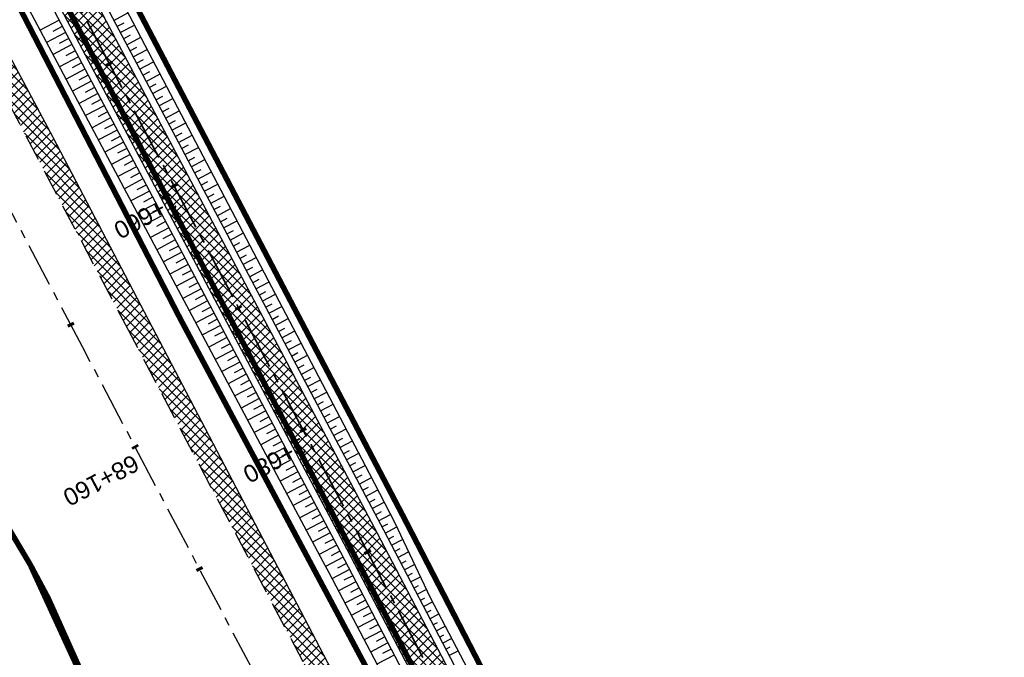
# Model space of a CAD drawing. Header units: metres. Extents: x 7529682 to 7533751, y 5721195 to 5727842.
# Tile 109 of 179: x 7530482 to 7530553, y 5726297 to 5726343. Entities that reach past the tile are written whole.
import ezdxf

# ---------------------------------------------------------------- set-up
doc = ezdxf.new("R2010")
doc.units = ezdxf.units.M
for name, pattern in [('817-dzialki-09-05-04$0$HIDDEN', [0.375, 0.25, -0.125]), ('ACAD_ISO05W100', [33, 24, -3, 0, -3, 0, -3]), ('CENTER', [50.8, 31.75, -6.35, 6.35, -6.35]), ('CENTER2', [28.575, 19.05, -3.175, 3.175, -3.175]), ('HIDDEN', [9.525, 6.35, -3.175])]:
    doc.linetypes.add(name, pattern=pattern)
for name, color, linetype in [('C-DROGI-SYTUACJA', 7, 'Continuous'), ('C-DROGI-SYTUACJA-ETYKIETY', 7, 'Continuous'), ('D-hatch-pobocza', 131, 'Continuous'), ('D-pobocza', 60, 'Continuous'), ('D-rowy', 160, 'Continuous'), ('D-skarpa', 2, 'Continuous'), ('D-skarpa-kreskowanie', 2, 'Continuous')]:
    doc.layers.add(name, color=color, linetype=linetype)
for name, color, linetype, lineweight, true_color in [('D-ewidencja-numery', 7, 'Continuous', 50, 0x40ff00), ('D-hatch-ciag-pieszo-rowerowy', 7, 'Continuous', 13, 0xff9f80), ('D-LR-etap-III', 7, '817-dzialki-09-05-04$0$HIDDEN', 50, 0x00008f)]:
    doc.layers.add(name, color=color, linetype=linetype, lineweight=lineweight, true_color=true_color)
for name, color, linetype, lineweight in [('D-krawędzie', 3, 'Continuous', 30), ('D-obrzeża', 2, 'Continuous', 30), ('D-oś', 10, 'CENTER', 30), ('D-pas-drogowy', 7, 'ACAD_ISO05W100', 50)]:
    doc.layers.add(name, color=color, linetype=linetype, lineweight=lineweight)
doc.layers.add('poprzeczki', color=7, linetype='Continuous', true_color=0x0000c7)
doc.styles.get("Standard").update_dxf_attribs({"font": 'arial.ttf'})
pattern_1 = [(45, (0, 0), (-0.33675960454, 0.33675960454), []), (135, (0, 0), (-0.33675960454, -0.33675960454), [])]

# ---------------------------------------------------------------- blocks, each defined once
blk = doc.blocks.new('AeccTickLine')
at = {"color": 0, "linetype": 'ByBlock', "lineweight": -2}
blk.add_line((0, 1), (0, -1), dxfattribs=at)

msp = doc.modelspace()

# ---------------------------------------------------------------- hatches: boundary and pattern name
at = {"layer": 'D-hatch-ciag-pieszo-rowerowy'}
h = msp.add_hatch(dxfattribs=at)
h.set_pattern_fill('ANSI37', color=256, scale=0.15, style=0)
h.set_pattern_definition(pattern_1)
edge = h.paths.add_edge_path()
edge.add_line((7530579.999, 5726163.494), (7530582.284, 5726164.519))
edge.add_line((7530582.284, 5726164.519), (7530574.938, 5726178.434))
edge.add_arc((7530619.154, 5726201.777), 50, 202.668, 207.83183, ccw=False)
edge.add_line((7530573.016, 5726182.508), (7530570.15, 5726189.371))
edge.add_arc((7530524.012, 5726170.102), 50, 22.668, 27.59344)
edge.add_line((7530568.325, 5726193.262), (7530565.111, 5726199.411))
edge.add_arc((7530529.661, 5726180.883), 40, 27.59344, 33.13089)
edge.add_line((7530563.158, 5726202.745), (7530555.511, 5726214.462))
edge.add_arc((7530589.008, 5726236.325), 40, 208.44752, 213.13089, ccw=False)
edge.add_line((7530553.837, 5726217.27), (7530543.028, 5726237.223))
edge.add_line((7530543.028, 5726237.223), (7530528.099, 5726266.319))
edge.add_line((7530528.099, 5726266.319), (7530507.524, 5726305.704))
edge.add_line((7530507.524, 5726305.704), (7530488.366, 5726341.909))
edge.add_line((7530488.366, 5726341.909), (7530485.291, 5726347.724))
edge.add_line((7530485.291, 5726347.724), (7530482.337, 5726347.963))
edge.add_line((7530482.337, 5726347.963), (7530486.156, 5726340.739))
edge.add_line((7530486.156, 5726340.739), (7530505.312, 5726304.54))
edge.add_line((7530505.312, 5726304.54), (7530525.878, 5726265.169))
edge.add_line((7530525.878, 5726265.169), (7530540.816, 5726236.057))
edge.add_line((7530540.816, 5726236.057), (7530551.688, 5726215.99))
edge.add_arc((7530586.858, 5726235.044), 40, 208.44752, 213.13089)
edge.add_line((7530553.361, 5726213.182), (7530560.998, 5726201.48))
edge.add_arc((7530527.501, 5726179.618), 40, 27.59344, 33.13089, ccw=False)
edge.add_line((7530562.951, 5726198.146), (7530566.06, 5726192.199))
edge.add_arc((7530521.747, 5726169.039), 50, 22.668, 27.59344, ccw=False)
edge.add_line((7530567.884, 5726188.309), (7530570.753, 5726181.44))
edge.add_arc((7530616.891, 5726200.71), 50, 202.668, 207.83183)
edge.add_line((7530572.675, 5726177.366), (7530579.999, 5726163.494))
at = {"layer": 'D-hatch-pobocza'}
h = msp.add_hatch(dxfattribs=at)
h.set_pattern_fill('ANSI37', color=256, scale=0.15, style=0)
h.set_pattern_definition(pattern_1)
h.paths.add_polyline_path([(7530484.05, 5726334.34), (7530471.92, 5726357.11), (7530458.95, 5726381.07), (7530447.57, 5726403.23), (7530435.55, 5726425.46), (7530424.34, 5726446.96), (7530408.22, 5726477.68), (7530396.72, 5726499.26), (7530381.74, 5726527.87), (7530371.44, 5726547.5), (7530359.58, 5726569.81), (7530349.42, 5726588.72), (7530332.29, 5726621.37), (7530323.72, 5726638.05), (7530306.54, 5726670.82), (7530298.56, 5726686.33), (7530287.26, 5726707.54), (7530284.291, 5726713.261), (7530282.67, 5726712.404), (7530284.501, 5726708.94), (7530291.376, 5726695.94), (7530296.046, 5726687.107), (7530304.464, 5726671.187), (7530316.604, 5726648.181), (7530333.058, 5726617.014), (7530350.004, 5726585.006), (7530367.258, 5726552.316), (7530385.763, 5726517.235), (7530404.054, 5726482.546), (7530421.087, 5726450.182), (7530442.442, 5726409.661), (7530463.421, 5726369.85), (7530489.269, 5726320.828), (7530506.412, 5726288.291), (7530524.315, 5726254.784), (7530540.549, 5726224.891), (7530548.273, 5726210.669), (7530551.697, 5726207.035), (7530543.21, 5726222.9), (7530538.34, 5726232.11), (7530533.7, 5726240.35), (7530511.95, 5726280.97), (7530499.24, 5726305.31)])

# ---------------------------------------------------------------- linework, layer by layer
at = {"layer": 'C-DROGI-SYTUACJA', "color": 10, "linetype": 'CENTER2', "lineweight": 35, "ltscale": 0.2}
msp.add_lwpolyline([(7530424.44, 5726461.025), (7530444.82, 5726422.144), (7530467.787, 5726378.156), (7530487.261, 5726341.324), (7530506.418, 5726305.122), (7530526.989, 5726265.744), (7530541.922, 5726236.64), (7530552.763, 5726216.63, 0.020438), (7530554.436, 5726213.822), (7530562.078, 5726202.113, -0.024166), (7530564.031, 5726198.778), (7530567.392, 5726192.349, -0.021495), (7530568.851, 5726189.237), (7530572.059, 5726181.558, 0.022535), (7530573.596, 5726178.299), (7530581.269, 5726163.764, 0.096558), (7530584.871, 5726159.294), (7530589.549, 5726155.354, -0.108108), (7530591.633, 5726152.643), (7530599.06, 5726136.869, -0.193566)], format="xyb", dxfattribs=at)
at = {"layer": 'D-ewidencja-numery', "color": 12, "ltscale": 15, "true_color": 0xc70000}
msp.add_lwpolyline([(7530427.465, 5726462.62), (7530447.928, 5726424.388), (7530471.127, 5726379.921), (7530490.501, 5726343.033), (7530509.499, 5726306.733), (7530529.89, 5726267.244), (7530543.852, 5726238.99), (7530554.809, 5726218.944), (7530559.027, 5726212.223), (7530563.061, 5726206.41), (7530566.934, 5726200.464), (7530569.771, 5726194.902), (7530571.473, 5726191.282), (7530572.839, 5726188.025), (7530575.295, 5726182.035), (7530579.737, 5726173.306), (7530583.3, 5726167.41), (7530583.3, 5726167.41), (7530583.3, 5726167.41)], dxfattribs=at)
at = {"layer": 'D-krawędzie', "linetype": 'HIDDEN', "ltscale": 0.3}
msp.add_lwpolyline([(7530263.782, 5726749.287), (7530270.196, 5726737.096), (7530272.433, 5726732.819), (7530276.009, 5726725.598), (7530279.7, 5726718.02), (7530284.501, 5726708.94), (7530291.376, 5726695.94), (7530296.046, 5726687.107), (7530304.464, 5726671.187), (7530316.604, 5726648.181), (7530333.058, 5726617.014), (7530350.004, 5726585.006), (7530367.258, 5726552.316), (7530385.763, 5726517.235), (7530404.054, 5726482.546), (7530421.087, 5726450.182), (7530442.442, 5726409.661), (7530463.421, 5726369.85), (7530489.269, 5726320.828), (7530506.412, 5726288.291), (7530524.315, 5726254.784), (7530540.549, 5726224.891), (7530548.24, 5726210.73)], dxfattribs=at)
at = {"layer": 'D-LR-etap-III', "ltscale": 10, "flags": 128}
msp.add_lwpolyline([(7531750.474, 5723895.103, 0.4, 0.4, 0), (7531750.505, 5723895.13, 0.4, 0.4, 0), (7531682.71, 5724022.92, 0.4, 0.4, 0), (7531619.177, 5724147.204, 0.4, 0.4, 0), (7531592.309, 5724198.489, 0.4, 0.4, 0), (7531553.264, 5724272.919, 0.4, 0.4, 0), (7531504.02, 5724366.79, 0.4, 0.4, 0), (7531482.09, 5724407.62, 0.4, 0.4, 0), (7531412.35, 5724541.183, 0.4, 0.4, 0), (7531388.464, 5724586.93, 0.4, 0.4, 0), (7531345.12, 5724669.94, 0.4, 0.4, 0), (7531127.66, 5725081.67, 0.4, 0.4, 0), (7531059.253, 5725211.041, 0.4, 0.4, 0), (7531008.007, 5725307.954, 0.4, 0.4, 0), (7530964.182, 5725390.836, 0.4, 0.4, 0), (7530914.557, 5725484.684, 0.4, 0.4, 0), (7530865.243, 5725577.494, 0.4, 0.4, 0), (7530840.085, 5725624.059, 0.4, 0.4, 0), (7530802.56, 5725694.925, 0.4, 0.4, 0), (7530755.54, 5725787.51, 0.4, 0.4, 0), (7530708.718, 5725876.303, 0.4, 0.4, 0), (7530695.12, 5725902.09, 0.4, 0.4, 0), (7530642.914, 5726001.078, 0.4, 0.4, 0), (7530634.935, 5726016.147, 0.4, 0.4, 0), (7530610.82, 5726061.93, 0.4, 0.4, 0), (7530610.82, 5726061.93, 0.4, 0.4, 0), (7530607.21, 5726063.51, 0.4, 0.4, 0), (7530597.42, 5726080.68, 0.4, 0.4, 0), (7530591.16, 5726088.44, 0.4, 0.4, 0), (7530581.28, 5726107.21, 0.4, 0.4, 0), (7530571.29, 5726130.56, 0.4, 0.4, 0), (7530549.555, 5726171.527, 0.4, 0.4, 0), (7530531.014, 5726206.474, 0.4, 0.4, 0), (7530516.461, 5726236.017, 0.4, 0.4, 0), (7530500.799, 5726266.141, 0.4, 0.4, 0), (7530491.35, 5726283.94, 0.4, 0.4, 0), (7530482.4, 5726303.41, 0.4, 0.4, 0), (7530482.4, 5726303.41, 0.4, 0.4, 0), (7530450.41, 5726357.28, 0.4, 0.4, 0), (7530397.759, 5726458.5, 0.4, 0.4, 0), (7530334.708, 5726583.665, 0.4, 0.4, 0), (7530303.939, 5726645.168, 0.4, 0.4, 0), (7530300.51, 5726651.778, 0.4, 0.4, 0), (7530289.214, 5726671.967, 0.4, 0.4, 0), (7530281.54, 5726685.57, 0.4, 0.4, 0), (7530261.371, 5726724.163, 0.4, 0.4, 0), (7530254.03, 5726738.21, 0.4, 0.4, 0), (7530197.22, 5726845.06, 0.4, 0.4, 0), (7530194.71, 5726849.15, 0.4, 0.4, 0), (7530195.92, 5726850.75, 0.4, 0.4, 0), (7530170.547, 5726892.961, 0.4, 0.4, 0), (7530143.175, 5726945.066, 0.4, 0.4, 0), (7530105.06, 5727018.32, 0.4, 0.4, 0), (7530100.06, 5727027.16, 0.4, 0.4, 0), (7530062.319, 5727099.625, 0.4, 0.4, 0), (7530015.379, 5727189.42, 0.4, 0.4, 0), (7529983.208, 5727250.207, 0.4, 0.4, 0), (7529953.284, 5727306.747, 0.4, 0.4, 0), (7529900.671, 5727406.159, 0.4, 0.4, 0), (7529890.63, 5727425.131, 0.4, 0.4, 0), (7529875.155, 5727454.426, 0.4, 0.4, 0), (7529857.56, 5727487.787, 0.4, 0.4, 0), (7529835.194, 5727530.193, 0.4, 0.4, 0), (7529811.741, 5727574.662, 0.4, 0.4, 0), (7529792.102, 5727611.923, 0.4, 0.4, 0), (7529768.066, 5727657.47, 0.4, 0.4, 0), (7529755.211, 5727682.131, 0.4, 0.4, 0), (7529753.31, 5727681.13, 0.4, 0.4, 0), (7529739.21, 5727707.77, 0.4, 0.4, 0), (7529735.395, 5727711.252, 0.4, 0.4, 0), (7529725.42, 5727730.2, 0.4, 0.4, 0), (7529723.55, 5727729.88, 0.4, 0.4, 0), (7529695.567, 5727782.932, 0.4, 0.4, 0), (7529717.68, 5727794.024, 0.4, 0.4, 0), (7529736.275, 5727758.647, 0.4, 0.4, 0), (7529736.275, 5727758.647, 0.4, 0.4, 0), (7529744.511, 5727750.406, 0.4, 0.4, 0), (7529744.511, 5727750.406, 0.4, 0.4, 0), (7529750.283, 5727738.55, 0.4, 0.4, 0), (7529777.109, 5727687.569, 0.4, 0.4, 0), (7529796.515, 5727651.33, 0.4, 0.4, 0), (7529814.938, 5727616.793, 0.4, 0.4, 0), (7529839.007, 5727572.304, 0.4, 0.4, 0), (7529860.618, 5727532.509, 0.4, 0.4, 0), (7529882.349, 5727491.504, 0.4, 0.4, 0), (7529904.865, 5727449.096, 0.4, 0.4, 0), (7529920.747, 5727418.885, 0.4, 0.4, 0), (7529946.677, 5727368.547, 0.4, 0.4, 0), (7529972.025, 5727320.573, 0.4, 0.4, 0), (7529987.74, 5727290.153, 0.4, 0.4, 0), (7529996.497, 5727273.662, 0.4, 0.4, 0), (7530017.541, 5727234.203, 0.4, 0.4, 0), (7530033.054, 5727204.864, 0.4, 0.4, 0), (7530051.623, 5727170.223, 0.4, 0.4, 0), (7530069.277, 5727137.016, 0.4, 0.4, 0), (7530089.385, 5727097.534, 0.4, 0.4, 0), (7530109.713, 5727060.747, 0.4, 0.4, 0), (7530136.77, 5727011.64, 0.4, 0.4, 0), (7530162.447, 5726962.744, 0.4, 0.4, 0), (7530187.674, 5726916.992, 0.4, 0.4, 0), (7530207.821, 5726879.335, 0.4, 0.4, 0), (7530230.626, 5726834.519, 0.4, 0.4, 0), (7530262.288, 5726776.618, 0.4, 0.4, 0), (7530277.51, 5726760.213, 0.4, 0.4, 0), (7530286.037, 5726744.107, 0.4, 0.4, 0), (7530288.097, 5726735.884, 0.4, 0.4, 0), (7530290.394, 5726725.047, 0.4, 0.4, 0), (7530296.177, 5726713.583, 0.4, 0.4, 0), (7530302.726, 5726701.182, 0.4, 0.4, 0), (7530325.685, 5726657.466, 0.4, 0.4, 0), (7530343.244, 5726623.649, 0.4, 0.4, 0), (7530360.23, 5726591.747, 0.4, 0.4, 0), (7530383.209, 5726548.059, 0.4, 0.4, 0), (7530406.018, 5726503.606, 0.4, 0.4, 0), (7530427.465, 5726462.62, 0.4, 0.4, 0), (7530447.928, 5726424.388, 0.4, 0.4, 0), (7530471.127, 5726379.921, 0.4, 0.4, 0), (7530490.501, 5726343.033, 0.4, 0.4, 0), (7530509.499, 5726306.733, 0.4, 0.4, 0), (7530529.89, 5726267.244, 0.4, 0.4, 0), (7530543.852, 5726238.99, 0.4, 0.4, 0), (7530554.809, 5726218.944, 0.4, 0.4, 0), (7530559.027, 5726212.223, 0.4, 0.4, 0), (7530563.061, 5726206.41, 0.4, 0.4, 0), (7530566.934, 5726200.464, 0.4, 0.4, 0), (7530569.771, 5726194.902, 0.4, 0.4, 0), (7530571.473, 5726191.282, 0.4, 0.4, 0), (7530572.839, 5726188.025, 0.4, 0.4, 0), (7530575.295, 5726182.035, 0.4, 0.4, 0), (7530579.737, 5726173.306, 0.4, 0.4, 0), (7530583.3, 5726167.41, 0.4, 0.4, 0), (7530593.4, 5726163.33, 0.4, 0.4, 0), (7530598.618, 5726155.264, 0.4, 0.4, 0), (7530608.258, 5726140.497, 0.4, 0.4, 0), (7530603.27, 5726136.83, 0.4, 0.4, 0), (7530606.53, 5726131.84, 0.4, 0.4, 0), (7530604.239, 5726124.217, 0.4, 0.4, 0), (7530605.847, 5726121.63, 0.4, 0.4, 0), (7530608.972, 5726116.164, 0.4, 0.4, 0), (7530618.114, 5726097.791, 0.4, 0.4, 0), (7530651.213, 5726034.96, 0.4, 0.4, 0), (7530670.244, 5725998.611, 0.4, 0.4, 0), (7530698.075, 5725945.953, 0.4, 0.4, 0), (7530716.506, 5725911.305, 0.4, 0.4, 0), (7530735.223, 5725875.667, 0.4, 0.4, 0), (7530752.504, 5725842.155, 0.4, 0.4, 0), (7530778.311, 5725793.501, 0.4, 0.4, 0), (7530797.5, 5725756.382, 0.4, 0.4, 0), (7530812.519, 5725728.289, 0.4, 0.4, 0), (7530820.039, 5725713.16, 0.4, 0.4, 0), (7530822.422, 5725710.194, 0.4, 0.4, 0), (7530833.155, 5725688.801, 0.4, 0.4, 0), (7530849.629, 5725656.159, 0.4, 0.4, 0), (7530867.983, 5725621.964, 0.4, 0.4, 0), (7530872.63, 5725612.888, 0.4, 0.4, 0), (7530880.354, 5725597.595, 0.4, 0.4, 0), (7530883.839, 5725593.389, 0.4, 0.4, 0), (7530891.782, 5725587.763, 0.4, 0.4, 0), (7530895.039, 5725584.281, 0.4, 0.4, 0), (7530897.034, 5725580.941, 0.4, 0.4, 0), (7530900.952, 5725579.946, 0.4, 0.4, 0), (7530904.81, 5725571.977, 0.4, 0.4, 0), (7530903.682, 5725568.566, 0.4, 0.4, 0), (7530908.901, 5725558.845, 0.4, 0.4, 0), (7530910.252, 5725545.672, 0.4, 0.4, 0), (7530912.873, 5725538.646, 0.4, 0.4, 0), (7530945.278, 5725478.464, 0.4, 0.4, 0), (7530959.692, 5725450.246, 0.4, 0.4, 0), (7531002.827, 5725368.192, 0.4, 0.4, 0), (7531044.704, 5725290.314, 0.4, 0.4, 0), (7531064.099, 5725253.213, 0.4, 0.4, 0), (7531083.01, 5725216.678, 0.4, 0.4, 0), (7531113.013, 5725158.466, 0.4, 0.4, 0), (7531137.364, 5725113.071, 0.4, 0.4, 0), (7531150.831, 5725086.712, 0.4, 0.4, 0), (7531159.746, 5725076.641, 0.4, 0.4, 0), (7531166.31, 5725074.58, 0.4, 0.4, 0), (7531172.29, 5725062.58, 0.4, 0.4, 0), (7531170.59, 5725055.606, 0.4, 0.4, 0), (7531173.733, 5725044.081, 0.4, 0.4, 0), (7531215.342, 5724964.86, 0.4, 0.4, 0), (7531238.054, 5724921.685, 0.4, 0.4, 0), (7531262.39, 5724875.283, 0.4, 0.4, 0), (7531295.587, 5724811.266, 0.4, 0.4, 0), (7531348.488, 5724712.363, 0.4, 0.4, 0), (7531363.741, 5724682.684, 0.4, 0.4, 0), (7531366.987, 5724675.865, 0.4, 0.4, 0), (7531382.541, 5724646.111, 0.4, 0.4, 0), (7531401.299, 5724610.875, 0.4, 0.4, 0), (7531428.965, 5724558.862, 0.4, 0.4, 0), (7531449.111, 5724520.398, 0.4, 0.4, 0), (7531477.293, 5724465.831, 0.4, 0.4, 0), (7531500.996, 5724421.113, 0.4, 0.4, 0), (7531512.122, 5724400.549, 0.4, 0.4, 0), (7531513.782, 5724396.757, 0.4, 0.4, 0), (7531526.32, 5724379.39, 0.4, 0.4, 0), (7531566.784, 5724302.736, 0.4, 0.4, 0), (7531612.277, 5724225.61, 0.4, 0.4, 0), (7531620.493, 5724210.548, 0.4, 0.4, 0), (7531631.578, 5724196.258, 0.4, 0.4, 0), (7531653.484, 5724152.434, 0.4, 0.4, 0), (7531661.151, 5724128.494, 0.4, 0.4, 0), (7531673.881, 5724101.186, 0.4, 0.4, 0), (7531684.691, 5724081.184, 0.4, 0.4, 0), (7531699.212, 5724051.17, 0.4, 0.4, 0), (7531704.034, 5724040.584, 0.4, 0.4, 0), (7531704.034, 5724040.584, 0.4, 0.4, 0), (7531703.913, 5724037.17, 0.4, 0.4, 0), (7531736.42, 5723969.232, 0.4, 0.4, 0), (7531738.285, 5723967.699, 0.4, 0.4, 0), (7531742.181, 5723962.346, 0.4, 0.4, 0), (7531744.286, 5723958.616, 0.4, 0.4, 0), (7531755.393, 5723944.193, 0.4, 0.4, 0), (7531758.69, 5723936.76, 0.4, 0.4, 0), (7531780.08, 5723929.25, 0.4, 0.4, 0), (7531792.612, 5723906.338, 0.4, 0.4, 0), (7531792.612, 5723906.338, 0.4, 0.4, 0), (7531756.962, 5723883.055, 0.4, 0.4, 0), (7531750.46, 5723895.13, 0.4, 0.4, 0), (7531750.46, 5723895.13, 0, 0, 0)], format="xyseb", dxfattribs=at)
at = {"layer": 'D-obrzeża'}
for points in [[(7530425.547, 5726461.605), (7530445.927, 5726422.724), (7530468.894, 5726378.737), (7530488.366, 5726341.909), (7530507.524, 5726305.704), (7530528.099, 5726266.319), (7530543.028, 5726237.223), (7530553.837, 5726217.27, 0.020438), (7530555.511, 5726214.462), (7530563.158, 5726202.745, -0.024166), (7530565.111, 5726199.411), (7530568.325, 5726193.262, -0.021495), (7530570.15, 5726189.371), (7530573.016, 5726182.508, 0.022535), (7530574.938, 5726178.434), (7530582.467, 5726164.173, 0.144123), (7530586.407, 5726160.127), (7530591.402, 5726157.316, -0.143266), (7530593.364, 5726155.308), (7530594.228, 5726153.684)], [(7530423.333, 5726460.444), (7530443.712, 5726421.565), (7530466.681, 5726377.574), (7530486.156, 5726340.739), (7530505.312, 5726304.54), (7530525.878, 5726265.169), (7530540.816, 5726236.057), (7530551.688, 5726215.99, 0.020438), (7530553.361, 5726213.182), (7530560.998, 5726201.48, -0.024166), (7530562.951, 5726198.146), (7530566.06, 5726192.199, -0.021495), (7530567.884, 5726188.309), (7530570.753, 5726181.44, 0.022535), (7530572.675, 5726177.366), (7530580.714, 5726162.138, 0.101584), (7530584.546, 5726157.479), (7530584.686, 5726157.365, -0.100735), (7530588.495, 5726152.75), (7530588.874, 5726152.037)]]:
    msp.add_lwpolyline(points, format="xyb", dxfattribs=at)
at = {"layer": 'D-oś', "ltscale": 0.1}
msp.add_lwpolyline([(7530594.845, 5726110.895), (7530540.21, 5726214.45), (7530503.32, 5726286.651), (7530486.173, 5726319.196), (7530460.325, 5726368.218), (7530439.346, 5726408.03), (7530417.989, 5726448.552), (7530400.958, 5726480.914), (7530382.667, 5726515.602), (7530364.162, 5726550.682), (7530346.91, 5726583.371), (7530329.964, 5726615.378), (7530313.508, 5726646.548), (7530301.37, 5726669.551), (7530292.952, 5726685.471), (7530288.281, 5726694.304), (7530281.407, 5726707.304), (7530276.579, 5726716.435), (7530272.867, 5726724.055), (7530269.314, 5726731.231), (7530267.097, 5726735.47), (7530260.688, 5726747.65), (7530256.664, 5726755.22)], dxfattribs=at)
at = {"layer": 'D-pas-drogowy', "ltscale": 0.2, "flags": 128}
msp.add_lwpolyline([(7531633.019, 5724182.834, 0.4, 0.4, 0), (7531617.559, 5724211.608, 0.4, 0.4, 0), (7531566.784, 5724302.736, 0.4, 0.4, 0), (7531538.419, 5724356.47, 0.4, 0.4, 0), (7531526.32, 5724379.39, 0.4, 0.4, 0), (7531516.102, 5724393.607, 0.4, 0.4, 0.001485), (7531513.78, 5724396.838, 0.4, 0.4, 0), (7531501.87, 5724413.41, 0.4, 0.4, 0), (7531474.926, 5724464.508, 0.4, 0.4, 0), (7531446.2, 5724518.992, 0.4, 0.4, 0), (7531424.962, 5724559.262, 0.4, 0.4, 0), (7531398.444, 5724609.566, 0.4, 0.4, 0), (7531379.647, 5724645.216, 0.4, 0.4, 0), (7531365.23, 5724672.56, 0.4, 0.4, 0), (7531341.306, 5724717.915, 0.4, 0.4, 0), (7531312.9, 5724771.789, 0.4, 0.4, 0), (7531292.591, 5724810.307, 0.4, 0.4, 0), (7531259.392, 5724873.271, 0.4, 0.4, 0), (7531233.74, 5724921.923, 0.4, 0.4, 0), (7531203.073, 5724980.092, 0.4, 0.4, 0), (7531173.471, 5725036.225, 0.4, 0.4, 0), (7531168.27, 5725046.09, 0.4, 0.4, 0), (7531172.29, 5725062.58, 0.4, 0.4, 0), (7531166.31, 5725074.58, 0.4, 0.4, 0), (7531150.32, 5725079.6, 0.4, 0.4, 0), (7531141.5, 5725096.43, 0.4, 0.4, 0), (7531109.312, 5725157.814, 0.4, 0.4, 0), (7531086.641, 5725201.048, 0.4, 0.4, 0), (7531059.198, 5725253.384, 0.4, 0.4, 0), (7531028.207, 5725312.489, 0.4, 0.4, 0), (7530999.105, 5725367.99, 0.4, 0.4, 0), (7530956.248, 5725449.725, 0.4, 0.4, 0), (7530924.398, 5725510.464, 0.4, 0.4, 0), (7530897.51, 5725561.74, 0.4, 0.4, 0), (7530894.46, 5725566.14, 0.4, 0.4, 0), (7530892.16, 5725570.49, 0.4, 0.4, 0), (7530869.363, 5725613.307, 0.4, 0.4, 0), (7530861.694, 5725627.705, 0.4, 0.4, 0), (7530852.74, 5725644.52, 0.4, 0.4, 0), (7530831.51, 5725684.2, 0.4, 0.4, 0), (7530811.13, 5725722.52, 0.4, 0.4, 0), (7530792.348, 5725757.941, 0.4, 0.4, 0), (7530768.03, 5725803.8, 0.4, 0.4, 0), (7530748.769, 5725840.179, 0.4, 0.4, 0), (7530727.7, 5725879.97, 0.4, 0.4, 0), (7530712.098, 5725909.545, 0.4, 0.4, 0), (7530693.644, 5725944.645, 0.4, 0.4, 0), (7530665.702, 5725997.539, 0.4, 0.4, 0), (7530641.76, 5726042.88, 0.4, 0.4, 0), (7530616.5, 5726091.48, 0.4, 0.4, 0), (7530604.628, 5726114.32, 0.4, 0.4, -0.007763), (7530602.5, 5726118.43, 0.4, 0.4, 0), (7530603.992, 5726123.395, 0.4, 0.4, 0), (7530606.53, 5726131.84, 0.4, 0.4, 0), (7530603.27, 5726136.83, 0.4, 0.4, 0), (7530593.776, 5726151.369, 0.4, 0.4, 0), (7530590.203, 5726156.84, 0.4, 0.4, 0), (7530583.3, 5726167.41, 0.4, 0.4, 0), (7530580.578, 5726170.428, 0.4, 0.4, 0), (7530575.85, 5726175.67, 0.4, 0.4, 0), (7530569.01, 5726186.66, 0.4, 0.4, 0), (7530562.555, 5726199.189, 0.4, 0.4, 0), (7530555.67, 5726211.39, 0.4, 0.4, 0), (7530548.29, 5726224.23, 0.4, 0.4, 0), (7530540.58, 5726237.71, 0.4, 0.4, 0), (7530532.68, 5726252.65, 0.4, 0.4, 0), (7530524.06, 5726269.35, 0.4, 0.4, 0), (7530502.82, 5726309.91, 0.4, 0.4, 0), (7530488.83, 5726336.63, 0.4, 0.4, 0), (7530466.03, 5726380.16, 0.4, 0.4, 0), (7530438.47, 5726432.77, 0.4, 0.4, 0), (7530424.53, 5726459.09, 0.4, 0.4, 0), (7530401.63, 5726502.97, 0.4, 0.4, 0), (7530383.38, 5726538.06, 0.4, 0.4, 0), (7530353.97, 5726593.52, 0.4, 0.4, 0), (7530338.47, 5726622.74, 0.4, 0.4, 0), (7530322.01, 5726653.88, 0.4, 0.4, 0), (7530297.54, 5726700.33, 0.4, 0.4, 0), (7530287.38, 5726719.6, 0.4, 0.4, 0), (7530285.95, 5726722.316, 0.4, 0.4, 0), (7530280.26, 5726733.12, 0.4, 0.4, 0), (7530266.73, 5726758.74, 0.4, 0.4, 0), (7530260.42, 5726770.47, 0.4, 0.4, 0), (7530253.25, 5726783.82, 0.4, 0.4, 0), (7530244.95, 5726799.33, 0.4, 0.4, 0), (7530239.39, 5726808.49, 0.4, 0.4, 0), (7530238.29, 5726807.9, 0.4, 0.4, 0), (7530218.11, 5726850.67, 0.4, 0.4, 0), (7530175.907, 5726928.168, 0.4, 0.4, 0), (7530096.68, 5727076.15, 0.4, 0.4, 0), (7530094.68, 5727079.89, 0.4, 0.4, 0), (7530064.597, 5727135.523, 0.4, 0.4, 0), (7530046.731, 5727168.892, 0.4, 0.4, 0), (7530025.803, 5727208.461, 0.4, 0.4, 0), (7530012.847, 5727232.979, 0.4, 0.4, 0), (7529994.15, 5727268.45, 0.4, 0.4, 0), (7529981.671, 5727291.93, 0.4, 0.4, 0), (7529949.89, 5727351.73, 0.4, 0.4, 0), (7529924.75, 5727399.03, 0.4, 0.4, 0), (7529915.516, 5727417.1, 0.4, 0.4, 0), (7529885.83, 5727475.19, 0.4, 0.4, 0), (7529862.56, 5727519.97, 0.4, 0.4, 0), (7529852.985, 5727538.191, 0.4, 0.4, 0), (7529836.513, 5727569.511, 0.4, 0.4, 0), (7529815.369, 5727609.141, 0.4, 0.4, 0), (7529792.795, 5727651.247, 0.4, 0.4, 0), (7529774.199, 5727685.858, 0.4, 0.4, 0), (7529746.966, 5727736.059, 0.4, 0.4, 0), (7529733.92, 5727757.62, 0.4, 0.4, 0), (7529708.607, 5727806.389, 0.4, 0.4, 0), (7529688.492, 5727796.345, 0.4, 0.4, 0), (7529723.55, 5727729.88, 0.4, 0.4, 0), (7529725.42, 5727730.2, 0.4, 0.4, 0), (7529735.38, 5727711.28, 0.4, 0.4, 0), (7529739.21, 5727707.77, 0.4, 0.4, 0), (7529753.31, 5727681.13, 0.4, 0.4, 0), (7529755.178, 5727682.114, 0.4, 0.4, 0), (7529792.102, 5727611.923, 0.4, 0.4, 0), (7529811.741, 5727574.662, 0.4, 0.4, 0), (7529835.194, 5727530.193, 0.4, 0.4, 0), (7529857.56, 5727487.787, 0.4, 0.4, 0), (7529875.155, 5727454.426, 0.4, 0.4, 0), (7529890.63, 5727425.131, 0.4, 0.4, 0), (7529900.671, 5727406.159, 0.4, 0.4, 0), (7529953.284, 5727306.747, 0.4, 0.4, 0), (7529983.208, 5727250.207, 0.4, 0.4, 0), (7530015.379, 5727189.42, 0.4, 0.4, 0), (7530062.319, 5727099.625, 0.4, 0.4, 0), (7530100.06, 5727027.16, 0.4, 0.4, 0), (7530105.06, 5727018.32, 0.4, 0.4, 0), (7530143.175, 5726945.066, 0.4, 0.4, 0), (7530170.547, 5726892.961, 0.4, 0.4, 0), (7530195.92, 5726850.75, 0.4, 0.4, 0), (7530194.71, 5726849.15, 0.4, 0.4, 0), (7530197.22, 5726845.06, 0.4, 0.4, 0), (7530254.03, 5726738.21, 0.4, 0.4, 0), (7530261.371, 5726724.163, 0.4, 0.4, 0), (7530281.54, 5726685.57, 0.4, 0.4, 0), (7530289.214, 5726671.967, 0.4, 0.4, 0), (7530300.51, 5726651.778, 0.4, 0.4, 0), (7530303.939, 5726645.168, 0.4, 0.4, 0), (7530334.708, 5726583.665, 0.4, 0.4, 0), (7530397.759, 5726458.5, 0.4, 0.4, 0), (7530450.41, 5726357.28, 0.4, 0.4, 0), (7530482.4, 5726303.41, 0.4, 0.4, 0), (7530483.688, 5726301.003, 0.4, 0.4, 0), (7530491.35, 5726283.94, 0.4, 0.4, 0), (7530512.67, 5726243.78, 0.4, 0.4, 0), (7530529.43, 5726209.46, 0.4, 0.4, 0), (7530571.29, 5726130.56, 0.4, 0.4, 0), (7530581.28, 5726107.21, 0.4, 0.4, 0), (7530591.16, 5726088.44, 0.4, 0.4, 0), (7530597.42, 5726080.68, 0.4, 0.4, 0), (7530607.21, 5726063.51, 0.4, 0.4, 0), (7530610.82, 5726061.93, 0.4, 0.4, 0), (7530634.935, 5726016.147, 0.4, 0.4, 0), (7530642.914, 5726001.078, 0.4, 0.4, 0), (7530695.12, 5725902.09, 0.4, 0.4, 0), (7530708.718, 5725876.303, 0.4, 0.4, 0), (7530755.54, 5725787.51, 0.4, 0.4, 0), (7530802.56, 5725694.925, 0.4, 0.4, 0), (7530840.085, 5725624.059, 0.4, 0.4, 0), (7530865.243, 5725577.494, 0.4, 0.4, 0), (7530914.557, 5725484.684, 0.4, 0.4, 0), (7530964.182, 5725390.836, 0.4, 0.4, 0), (7531008.007, 5725307.954, 0.4, 0.4, 0), (7531059.253, 5725211.041, 0.4, 0.4, 0), (7531127.66, 5725081.67, 0.4, 0.4, 0), (7531345.12, 5724669.94, 0.4, 0.4, 0), (7531388.464, 5724586.93, 0.4, 0.4, 0), (7531412.35, 5724541.183, 0.4, 0.4, 0), (7531482.09, 5724407.62, 0.4, 0.4, 0), (7531504.02, 5724366.79, 0.4, 0.4, 0), (7531519.374, 5724337.52, 0.4, 0.4, 0), (7531563.749, 5724252.932, 0.4, 0.4, 0), (7531602.175, 5724179.681, 0.4, 0.4, 0), (7531619.177, 5724147.204, 0.4, 0.4, 0), (7531625.038, 5724135.635, 0.4, 0.4, 0), (7531656.796, 5724073.316, 0.4, 0.4, 0), (7531675.12, 5724037.36, 0.4, 0.4, 0), (7531682.71, 5724022.92, 0.4, 0.4, 0), (7531705.565, 5723979.811, 0.4, 0.4, 0), (7531736.606, 5723921.262, 0.4, 0.4, 0), (7531750.46, 5723895.13, 0.4, 0.4, 0), (7531740.77, 5723886.56, 0.4, 0.4, 0), (7531732.86, 5723885, 0.4, 0.4, 0), (7531722.18, 5723887.77, 0.4, 0.4, 0), (7531729.87, 5723862.17, 0.4, 0.4, 0), (7531742.92, 5723861.93, 0.4, 0.4, 0), (7531763.71, 5723859.52, 0.4, 0.4, 0), (7531768.42, 5723854.12, 0.4, 0.4, 0), (7531787.42, 5723817.97, 0.4, 0.4, 0), (7531795.57, 5723809.82, 0.4, 0.4, 0), (7531816.347, 5723819.85, 0.4, 0.4, 0), (7531816.347, 5723819.85, 0.4, 0.4, 0), (7531805.06, 5723843.23, 0.4, 0.4, 0), (7531803.61, 5723886.23, 0.4, 0.4, 0), (7531803.61, 5723886.23, 0.4, 0.4, 0), (7531780.08, 5723929.25, 0.4, 0.4, 0), (7531758.69, 5723936.76, 0.4, 0.4, 0), (7531749.359, 5723946.412, 0.4, 0.4, 0), (7531742.71, 5723953.29, 0.4, 0.4, 0), (7531735.177, 5723967.878, 0.4, 0.4, 0), (7531722.37, 5723992.68, 0.4, 0.4, 0), (7531705.042, 5724030.886, 0.4, 0.4, 0), (7531699.47, 5724043.17, 0.4, 0.4, 0), (7531692.69, 5724058.11, 0.4, 0.4, 0), (7531679.672, 5724084.017, 0.4, 0.4, 0), (7531674.55, 5724094.21, 0.4, 0.4, 0), (7531666.633, 5724114.003, 0.4, 0.4, 0), (7531649, 5724153.82, 0.4, 0.4, 0), (7531641.49, 5724149.34, 0.4, 0.4, 0), (7531626.04, 5724179.34, 0.4, 0.4, 0), (7531633.03, 5724182.84, 0, 0, 0)], format="xyseb", dxfattribs=at)
at = {"layer": 'D-pobocza'}
for points in [[(7530324.032, 5726655.814), (7530341.472, 5726622.699), (7530358.39, 5726590.299), (7530381.354, 5726547.095), (7530404.5, 5726502.816), (7530425.99, 5726461.837), (7530446.37, 5726422.955), (7530469.336, 5726378.97), (7530488.808, 5726342.142), (7530507.967, 5726305.936), (7530528.543, 5726266.549), (7530543.47, 5726237.456), (7530554.277, 5726217.509, 0.020438), (7530555.929, 5726214.736), (7530563.577, 5726203.019, -0.024166), (7530565.554, 5726199.643), (7530568.768, 5726193.493, -0.021495), (7530570.611, 5726189.564), (7530573.478, 5726182.701, 0.022535), (7530575.38, 5726178.667), (7530582.909, 5726164.407)], [(7530320.936, 5726654.183), (7530338.372, 5726621.074), (7530355.294, 5726588.668), (7530378.258, 5726545.463), (7530401.399, 5726501.193), (7530422.89, 5726460.212), (7530443.269, 5726421.333), (7530466.238, 5726377.342), (7530485.714, 5726340.506), (7530504.869, 5726304.308), (7530525.434, 5726264.939), (7530540.374, 5726235.824), (7530551.248, 5726215.751, 0.020438), (7530552.942, 5726212.908), (7530560.579, 5726201.207, -0.024166), (7530562.508, 5726197.914), (7530565.617, 5726191.967, -0.021495), (7530567.423, 5726188.116), (7530570.292, 5726181.248, 0.022535), (7530572.232, 5726177.133), (7530572.779, 5726176.098)]]:
    msp.add_lwpolyline(points, format="xyb", dxfattribs=at)
msp.add_lwpolyline([(7530548.273, 5726210.669), (7530551.697, 5726207.035), (7530543.21, 5726222.9), (7530538.34, 5726232.11), (7530533.7, 5726240.35), (7530511.95, 5726280.97), (7530499.24, 5726305.31), (7530484.05, 5726334.34), (7530471.92, 5726357.11), (7530458.95, 5726381.07), (7530447.57, 5726403.23), (7530435.55, 5726425.46), (7530424.34, 5726446.96)], dxfattribs=at)
at = {"layer": 'D-rowy', "linetype": 'HIDDEN', "ltscale": 0.1, "const_width": 0.4, "flags": 128}
msp.add_lwpolyline([(7530551.499, 5726212.267), (7530543.597, 5726226.236), (7530531.122, 5726249.92), (7530513.079, 5726284.072), (7530493.258, 5726321.227), (7530474.307, 5726357.907), (7530450.222, 5726402.72), (7530429.968, 5726441.454), (7530407.859, 5726483.738), (7530388.275, 5726520.931), (7530367.428, 5726560.809), (7530342.591, 5726608.109), (7530323.482, 5726644.276), (7530301.727, 5726686.325), (7530278.863, 5726729.805), (7530276.238, 5726736.773), (7530276.238, 5726736.773)], dxfattribs=at)
at = {"layer": 'D-skarpa', "linetype": 'Continuous'}
for points in [[(7530478.18, 5726351.388), (7530484.351, 5726339.785), (7530485.225, 5726338.144), (7530503.598, 5726303.63), (7530504.009, 5726302.848), (7530520.287, 5726271.864), (7530522.62, 5726267.441), (7530524.266, 5726264.322), (7530524.926, 5726263.03), (7530527.21, 5726258.583), (7530529.502, 5726254.139), (7530531.78, 5726249.688, -0.036809), (7530539.503, 5726236.791)], [(7530486.059, 5726349.898), (7530489.837, 5726342.685), (7530490.699, 5726341.041), (7530506.95, 5726310.042), (7530508.829, 5726306.398), (7530509.203, 5726305.562), (7530511.355, 5726301.044), (7530529.219, 5726266.909), (7530529.901, 5726265.583), (7530536.761, 5726252.243, -0.022281), (7530543.172, 5726238.674)]]:
    msp.add_lwpolyline(points, format="xyb", dxfattribs=at)
at = {"layer": 'D-skarpa-kreskowanie', "linetype": 'Continuous'}
for p, q in [((7530488.447, 5726342.826, 107.691), (7530489.478, 5726343.371, 106.913)), ((7530484.482, 5726342.836, 107.561), (7530483.114, 5726342.112, 106.529)), ((7530484.716, 5726342.394, 107.561), (7530484.032, 5726342.032, 107.046)), ((7530488.68, 5726342.384, 107.691), (7530489.195, 5726342.656, 107.303)), ((7530488.914, 5726341.942, 107.691), (7530489.942, 5726342.485, 106.916)), ((7530484.95, 5726341.952, 107.561), (7530483.583, 5726341.229, 106.531)), ((7530485.183, 5726341.51, 107.561), (7530484.501, 5726341.149, 107.046)), ((7530489.148, 5726341.5, 107.69), (7530489.661, 5726341.771, 107.303)), ((7530489.382, 5726341.058, 107.69), (7530490.406, 5726341.6, 106.918)), ((7530485.417, 5726341.068, 107.561), (7530484.053, 5726340.346, 106.532)), ((7530489.616, 5726340.616, 107.69), (7530490.127, 5726340.886, 107.304)), ((7530489.849, 5726340.174, 107.69), (7530490.87, 5726340.714, 106.92)), ((7530485.885, 5726340.184, 107.56), (7530484.523, 5726339.463, 106.533)), ((7530485.651, 5726340.626, 107.561), (7530484.969, 5726340.265, 107.047)), ((7530490.083, 5726339.732, 107.69), (7530490.593, 5726340.002, 107.305)), ((7530486.352, 5726339.3, 107.56), (7530484.993, 5726338.58, 106.535)), ((7530486.118, 5726339.742, 107.56), (7530485.438, 5726339.382, 107.047)), ((7530490.317, 5726339.29, 107.689), (7530491.334, 5726339.828, 106.922)), ((7530486.586, 5726338.858, 107.56), (7530485.907, 5726338.498, 107.048)), ((7530490.551, 5726338.848, 107.689), (7530491.059, 5726339.117, 107.306)), ((7530490.785, 5726338.406, 107.689), (7530491.799, 5726338.943, 106.924)), ((7530486.82, 5726338.416, 107.56), (7530485.463, 5726337.698, 106.536)), ((7530487.054, 5726337.974, 107.56), (7530486.376, 5726337.615, 107.048)), ((7530491.019, 5726337.964, 107.689), (7530491.525, 5726338.232, 107.307)), ((7530491.253, 5726337.522, 107.689), (7530492.263, 5726338.057, 106.927)), ((7530487.288, 5726337.532, 107.559), (7530485.933, 5726336.815, 106.537)), ((7530491.487, 5726337.08, 107.689), (7530491.991, 5726337.347, 107.308)), ((7530491.72, 5726336.638, 107.688), (7530492.727, 5726337.171, 106.929)), ((7530487.755, 5726336.648, 107.559), (7530486.402, 5726335.932, 106.539)), ((7530487.522, 5726337.09, 107.559), (7530486.845, 5726336.732, 107.049)), ((7530491.954, 5726336.196, 107.688), (7530492.457, 5726336.462, 107.309)), ((7530488.223, 5726335.764, 107.559), (7530486.872, 5726335.049, 106.54)), ((7530487.989, 5726336.206, 107.559), (7530487.313, 5726335.848, 107.049)), ((7530492.188, 5726335.754, 107.688), (7530493.192, 5726336.286, 106.931)), ((7530488.457, 5726335.322, 107.559), (7530487.782, 5726334.965, 107.05)), ((7530492.422, 5726335.313, 107.688), (7530492.923, 5726335.578, 107.31)), ((7530492.656, 5726334.871, 107.688), (7530493.656, 5726335.4, 106.933)), ((7530488.691, 5726334.88, 107.558), (7530487.342, 5726334.167, 106.541)), ((7530488.925, 5726334.438, 107.558), (7530488.251, 5726334.082, 107.05)), ((7530492.89, 5726334.429, 107.688), (7530493.389, 5726334.693, 107.311)), ((7530493.124, 5726333.987, 107.687), (7530494.12, 5726334.514, 106.936)), ((7530489.159, 5726333.996, 107.558), (7530487.812, 5726333.284, 106.543)), ((7530493.357, 5726333.545, 107.687), (7530493.855, 5726333.808, 107.312)), ((7530493.591, 5726333.103, 107.687), (7530494.585, 5726333.629, 106.938)), ((7530489.626, 5726333.113, 107.558), (7530488.282, 5726332.401, 106.544)), ((7530489.392, 5726333.555, 107.558), (7530488.72, 5726333.199, 107.051)), ((7530493.825, 5726332.661, 107.687), (7530494.321, 5726332.923, 107.313)), ((7530490.094, 5726332.229, 107.557), (7530488.752, 5726331.519, 106.545)), ((7530489.86, 5726332.671, 107.558), (7530489.189, 5726332.315, 107.051)), ((7530494.059, 5726332.219, 107.687), (7530495.049, 5726332.743, 106.94)), ((7530490.328, 5726331.787, 107.557), (7530489.657, 5726331.432, 107.052)), ((7530494.293, 5726331.777, 107.687), (7530494.787, 5726332.039, 107.314)), ((7530494.527, 5726331.335, 107.686), (7530495.513, 5726331.857, 106.942)), ((7530490.562, 5726331.345, 107.557), (7530489.222, 5726330.636, 106.546)), ((7530490.796, 5726330.903, 107.557), (7530490.126, 5726330.549, 107.052)), ((7530494.761, 5726330.893, 107.686), (7530495.253, 5726331.154, 107.315)), ((7530494.994, 5726330.451, 107.686), (7530495.978, 5726330.972, 106.944)), ((7530491.029, 5726330.461, 107.557), (7530489.692, 5726329.753, 106.548)), ((7530491.263, 5726330.019, 107.557), (7530490.595, 5726329.665, 107.052)), ((7530495.228, 5726330.009, 107.686), (7530495.719, 5726330.269, 107.316)), ((7530495.462, 5726329.567, 107.686), (7530496.442, 5726330.086, 106.947)), ((7530491.497, 5726329.577, 107.556), (7530490.162, 5726328.87, 106.549)), ((7530495.696, 5726329.125, 107.686), (7530496.185, 5726329.384, 107.317)), ((7530491.965, 5726328.693, 107.556), (7530490.632, 5726327.988, 106.55)), ((7530491.731, 5726329.135, 107.556), (7530491.064, 5726328.782, 107.053)), ((7530495.93, 5726328.683, 107.685), (7530496.906, 5726329.2, 106.949)), ((7530492.199, 5726328.251, 107.556), (7530491.533, 5726327.899, 107.053)), ((7530496.164, 5726328.242, 107.685), (7530496.651, 5726328.499, 107.318)), ((7530496.398, 5726327.8, 107.685), (7530497.371, 5726328.314, 106.951)), ((7530492.433, 5726327.809, 107.556), (7530491.102, 5726327.105, 106.552)), ((7530492.666, 5726327.367, 107.556), (7530492.001, 5726327.015, 107.054)), ((7530496.631, 5726327.358, 107.685), (7530497.117, 5726327.615, 107.319)), ((7530496.865, 5726326.916, 107.685), (7530497.835, 5726327.429, 106.953)), ((7530492.9, 5726326.925, 107.555), (7530491.571, 5726326.222, 106.553)), ((7530493.134, 5726326.484, 107.555), (7530492.47, 5726326.132, 107.054)), ((7530497.099, 5726326.474, 107.685), (7530497.583, 5726326.73, 107.32)), ((7530497.333, 5726326.032, 107.684), (7530498.299, 5726326.543, 106.956)), ((7530493.368, 5726326.042, 107.555), (7530492.041, 5726325.34, 106.554)), ((7530497.567, 5726325.59, 107.684), (7530498.049, 5726325.845, 107.32)), ((7530493.836, 5726325.158, 107.555), (7530492.511, 5726324.457, 106.556)), ((7530493.602, 5726325.6, 107.555), (7530492.939, 5726325.249, 107.055)), ((7530497.801, 5726325.148, 107.684), (7530498.764, 5726325.657, 106.958)), ((7530494.07, 5726324.716, 107.555), (7530493.408, 5726324.366, 107.055)), ((7530498.035, 5726324.706, 107.684), (7530498.515, 5726324.96, 107.321)), ((7530498.268, 5726324.264, 107.684), (7530499.228, 5726324.772, 106.96)), ((7530494.304, 5726324.274, 107.554), (7530492.981, 5726323.574, 106.557)), ((7530494.537, 5726323.832, 107.554), (7530493.877, 5726323.482, 107.056)), ((7530498.502, 5726323.822, 107.684), (7530498.981, 5726324.076, 107.322)), ((7530498.736, 5726323.38, 107.683), (7530499.692, 5726323.886, 106.962)), ((7530494.771, 5726323.39, 107.554), (7530493.451, 5726322.691, 106.558)), ((7530495.005, 5726322.948, 107.554), (7530494.346, 5726322.599, 107.056)), ((7530498.97, 5726322.938, 107.683), (7530499.447, 5726323.191, 107.323)), ((7530499.204, 5726322.496, 107.683), (7530500.157, 5726323, 106.965)), ((7530495.239, 5726322.506, 107.554), (7530493.921, 5726321.809, 106.56)), ((7530499.438, 5726322.054, 107.683), (7530499.913, 5726322.306, 107.324)), ((7530495.707, 5726321.622, 107.553), (7530494.391, 5726320.926, 106.561)), ((7530495.473, 5726322.064, 107.554), (7530494.814, 5726321.716, 107.057)), ((7530499.672, 5726321.612, 107.683), (7530500.621, 5726322.115, 106.967)), ((7530495.941, 5726321.18, 107.553), (7530495.283, 5726320.832, 107.057)), ((7530499.906, 5726321.171, 107.683), (7530500.379, 5726321.421, 107.325)), ((7530500.139, 5726320.729, 107.682), (7530501.085, 5726321.229, 106.969)), ((7530496.174, 5726320.738, 107.553), (7530494.861, 5726320.043, 106.562)), ((7530496.408, 5726320.296, 107.553), (7530495.752, 5726319.949, 107.058)), ((7530500.373, 5726320.287, 107.682), (7530500.845, 5726320.536, 107.326)), ((7530500.607, 5726319.845, 107.682), (7530501.55, 5726320.343, 106.971)), ((7530496.642, 5726319.854, 107.553), (7530495.331, 5726319.16, 106.564)), ((7530496.876, 5726319.413, 107.553), (7530496.221, 5726319.066, 107.058)), ((7530500.841, 5726319.403, 107.682), (7530501.311, 5726319.652, 107.327)), ((7530501.075, 5726318.961, 107.682), (7530502.014, 5726319.458, 106.973)), ((7530497.11, 5726318.971, 107.552), (7530495.801, 5726318.278, 106.565)), ((7530501.309, 5726318.519, 107.682), (7530501.777, 5726318.767, 107.328)), ((7530497.578, 5726318.087, 107.552), (7530496.271, 5726317.395, 106.566)), ((7530497.344, 5726318.529, 107.552), (7530496.69, 5726318.183, 107.059)), ((7530501.543, 5726318.077, 107.681), (7530502.478, 5726318.572, 106.976)), ((7530498.045, 5726317.203, 107.552), (7530496.74, 5726316.512, 106.567)), ((7530497.811, 5726317.645, 107.552), (7530497.158, 5726317.299, 107.059)), ((7530501.776, 5726317.635, 107.681), (7530502.243, 5726317.882, 107.329)), ((7530502.01, 5726317.193, 107.681), (7530502.942, 5726317.686, 106.978)), ((7530498.279, 5726316.761, 107.551), (7530497.627, 5726316.416, 107.06)), ((7530502.244, 5726316.751, 107.681), (7530502.709, 5726316.997, 107.33)), ((7530502.478, 5726316.309, 107.681), (7530503.407, 5726316.801, 106.98)), ((7530498.513, 5726316.319, 107.551), (7530497.21, 5726315.63, 106.569)), ((7530498.747, 5726315.877, 107.551), (7530498.096, 5726315.533, 107.06)), ((7530502.712, 5726315.867, 107.681), (7530503.175, 5726316.113, 107.331)), ((7530502.946, 5726315.425, 107.68), (7530503.871, 5726315.915, 106.982)), ((7530498.981, 5726315.435, 107.551), (7530497.68, 5726314.747, 106.57)), ((7530503.18, 5726314.983, 107.68), (7530503.641, 5726315.228, 107.332)), ((7530499.448, 5726314.551, 107.551), (7530498.15, 5726313.864, 106.571)), ((7530499.215, 5726314.993, 107.551), (7530498.565, 5726314.649, 107.061)), ((7530503.413, 5726314.541, 107.68), (7530504.335, 5726315.029, 106.985)), ((7530503.647, 5726314.1, 107.68), (7530504.107, 5726314.343, 107.333)), ((7530499.916, 5726313.667, 107.55), (7530498.62, 5726312.981, 106.573)), ((7530499.682, 5726314.109, 107.55), (7530499.034, 5726313.766, 107.061)), ((7530503.881, 5726313.658, 107.68), (7530504.8, 5726314.144, 106.987)), ((7530500.15, 5726313.225, 107.55), (7530499.503, 5726312.883, 107.062)), ((7530504.115, 5726313.216, 107.68), (7530504.573, 5726313.458, 107.334)), ((7530504.349, 5726312.774, 107.679), (7530505.264, 5726313.258, 106.989)), ((7530500.384, 5726312.783, 107.55), (7530499.09, 5726312.099, 106.574)), ((7530500.618, 5726312.342, 107.55), (7530499.971, 5726311.999, 107.062)), ((7530504.583, 5726312.332, 107.679), (7530505.039, 5726312.573, 107.335)), ((7530504.817, 5726311.89, 107.679), (7530505.728, 5726312.372, 106.991)), ((7530500.852, 5726311.9, 107.55), (7530499.56, 5726311.216, 106.575)), ((7530505.05, 5726311.448, 107.679), (7530505.506, 5726311.689, 107.336)), ((7530505.284, 5726311.006, 107.679), (7530506.193, 5726311.487, 106.993)), ((7530501.319, 5726311.016, 107.549), (7530500.03, 5726310.333, 106.577)), ((7530501.085, 5726311.458, 107.549), (7530500.44, 5726311.116, 107.063)), ((7530505.518, 5726310.564, 107.678), (7530505.972, 5726310.804, 107.337)), ((7530501.787, 5726310.132, 107.549), (7530500.5, 5726309.451, 106.578)), ((7530501.553, 5726310.574, 107.549), (7530500.909, 5726310.233, 107.063)), ((7530505.752, 5726310.122, 107.678), (7530506.657, 5726310.601, 106.996)), ((7530502.021, 5726309.69, 107.549), (7530501.378, 5726309.35, 107.064)), ((7530505.986, 5726309.68, 107.678), (7530506.438, 5726309.919, 107.337)), ((7530506.22, 5726309.238, 107.678), (7530507.119, 5726309.714, 107)), ((7530502.255, 5726309.248, 107.549), (7530500.97, 5726308.568, 106.579)), ((7530502.489, 5726308.806, 107.548), (7530501.847, 5726308.466, 107.064)), ((7530506.454, 5726308.796, 107.678), (7530506.901, 5726309.033, 107.34)), ((7530506.687, 5726308.354, 107.678), (7530507.577, 5726308.825, 107.006)), ((7530502.723, 5726308.364, 107.548), (7530501.44, 5726307.685, 106.581)), ((7530502.956, 5726307.922, 107.548), (7530502.315, 5726307.583, 107.065)), ((7530506.921, 5726307.912, 107.677), (7530507.364, 5726308.147, 107.344)), ((7530507.155, 5726307.47, 107.677), (7530508.035, 5726307.936, 107.013)), ((7530503.19, 5726307.48, 107.548), (7530501.909, 5726306.802, 106.582)), ((7530507.389, 5726307.029, 107.677), (7530507.827, 5726307.26, 107.347)), ((7530503.658, 5726306.596, 107.548), (7530502.379, 5726305.92, 106.583)), ((7530503.424, 5726307.038, 107.548), (7530502.784, 5726306.7, 107.065)), ((7530507.623, 5726306.587, 107.677), (7530508.494, 5726307.047, 107.02)), ((7530503.892, 5726306.154, 107.547), (7530503.253, 5726305.816, 107.066)), ((7530507.857, 5726306.145, 107.677), (7530508.29, 5726306.374, 107.35)), ((7530508.089, 5726305.702, 107.677), (7530508.941, 5726306.147, 107.036)), ((7530504.126, 5726305.712, 107.547), (7530502.849, 5726305.037, 106.584)), ((7530504.36, 5726305.27, 107.547), (7530503.722, 5726304.933, 107.066)), ((7530508.321, 5726305.259, 107.676), (7530508.733, 5726305.474, 107.366)), ((7530508.552, 5726304.816, 107.676), (7530509.358, 5726305.237, 107.07)), ((7530504.593, 5726304.829, 107.547), (7530503.319, 5726304.154, 106.586)), ((7530504.827, 5726304.387, 107.547), (7530504.191, 5726304.05, 107.067)), ((7530508.784, 5726304.373, 107.676), (7530509.179, 5726304.579, 107.379)), ((7530505.059, 5726303.944, 107.547), (7530503.784, 5726303.277, 106.587)), ((7530509.015, 5726303.929, 107.676), (7530509.788, 5726304.333, 107.095)), ((7530509.247, 5726303.486, 107.676), (7530509.625, 5726303.684, 107.391)), ((7530505.522, 5726303.057, 107.546), (7530504.249, 5726302.392, 106.588)), ((7530505.291, 5726303.5, 107.546), (7530504.653, 5726303.168, 107.067)), ((7530509.478, 5726303.043, 107.676), (7530510.219, 5726303.43, 107.119)), ((7530505.754, 5726302.614, 107.546), (7530505.117, 5726302.282, 107.067)), ((7530509.71, 5726302.6, 107.675), (7530510.072, 5726302.789, 107.403)), ((7530509.941, 5726302.157, 107.675), (7530510.649, 5726302.526, 107.143)), ((7530505.985, 5726302.171, 107.546), (7530504.714, 5726301.507, 106.59)), ((7530506.217, 5726301.728, 107.546), (7530505.582, 5726301.396, 107.068)), ((7530510.173, 5726301.713, 107.675), (7530510.518, 5726301.894, 107.415)), ((7530510.405, 5726301.27, 107.675), (7530511.079, 5726301.623, 107.168)), ((7530506.448, 5726301.285, 107.546), (7530505.179, 5726300.622, 106.591)), ((7530506.68, 5726300.841, 107.545), (7530506.046, 5726300.51, 107.068)), ((7530510.636, 5726300.827, 107.675), (7530510.965, 5726300.999, 107.427)), ((7530506.911, 5726300.398, 107.545), (7530505.644, 5726299.736, 106.592)), ((7530510.868, 5726300.384, 107.675), (7530511.521, 5726300.726, 107.183)), ((7530511.099, 5726299.941, 107.674), (7530511.426, 5726300.112, 107.428)), ((7530507.374, 5726299.512, 107.545), (7530506.109, 5726298.851, 106.593)), ((7530507.143, 5726299.955, 107.545), (7530506.51, 5726299.624, 107.069)), ((7530511.331, 5726299.498, 107.674), (7530511.985, 5726299.84, 107.182)), ((7530507.606, 5726299.069, 107.545), (7530506.974, 5726298.739, 107.069)), ((7530511.562, 5726299.054, 107.674), (7530511.889, 5726299.225, 107.428)), ((7530511.794, 5726298.611, 107.674), (7530512.449, 5726298.954, 107.181)), ((7530507.837, 5726298.626, 107.545), (7530506.574, 5726297.966, 106.594)), ((7530508.069, 5726298.182, 107.544), (7530507.438, 5726297.853, 107.07)), ((7530512.025, 5726298.168, 107.674), (7530512.353, 5726298.339, 107.427)), ((7530512.257, 5726297.725, 107.674), (7530512.912, 5726298.068, 107.18)), ((7530508.3, 5726297.739, 107.544), (7530507.039, 5726297.08, 106.596)), ((7530508.532, 5726297.296, 107.544), (7530507.902, 5726296.967, 107.07)), ((7530512.488, 5726297.282, 107.673), (7530512.816, 5726297.453, 107.427)), ((7530508.763, 5726296.853, 107.544), (7530507.504, 5726296.195, 106.597)), ((7530512.72, 5726296.839, 107.673), (7530513.376, 5726297.182, 107.179))]:
    msp.add_line(p, q, dxfattribs=at)

# ---------------------------------------------------------------- block references
at = {"layer": 'C-DROGI-SYTUACJA-ETYKIETY', "color": 2, "linetype": 'Continuous', "lineweight": 60, "xscale": 0.25, "yscale": 0.25, "zscale": 0.25}
for p, rotation in [((7530485.333, 5726320.789), 297.8016596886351), ((7530489.995, 5726311.942), 297.7831679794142), ((7530494.656, 5726303.095), 297.7831679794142)]:
    msp.add_blockref('AeccTickLine', p, dxfattribs=dict(at, rotation=rotation))
at = {"layer": 'poprzeczki', "color": 2, "linetype": 'Continuous', "lineweight": 60, "xscale": 0.25, "yscale": 0.25, "zscale": 0.25}
for p, rotation in [((7530488.13, 5726339.681), 297.8865415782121), ((7530492.807, 5726330.843), 297.8865415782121), ((7530497.485, 5726322.004), 297.8865415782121), ((7530502.162, 5726313.165), 297.8865415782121), ((7530506.835, 5726304.324), 297.5819487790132)]:
    msp.add_blockref('AeccTickLine', p, dxfattribs=dict(at, rotation=rotation))

# ---------------------------------------------------------------- texts
at = {"layer": 'C-DROGI-SYTUACJA-ETYKIETY', "color": 2}
for s, rotation, p in [('1+660', 207.88654, (7530492.651, 5726330.336)), ('1+680', 207.88654, (7530502.006, 5726312.658)), ('68+160', 207.78317, (7530489.838, 5726311.436))]:
    msp.add_text(s, height=1.25, rotation=rotation, dxfattribs=at).set_placement(p)

doc.saveas('drawing.dxf')
